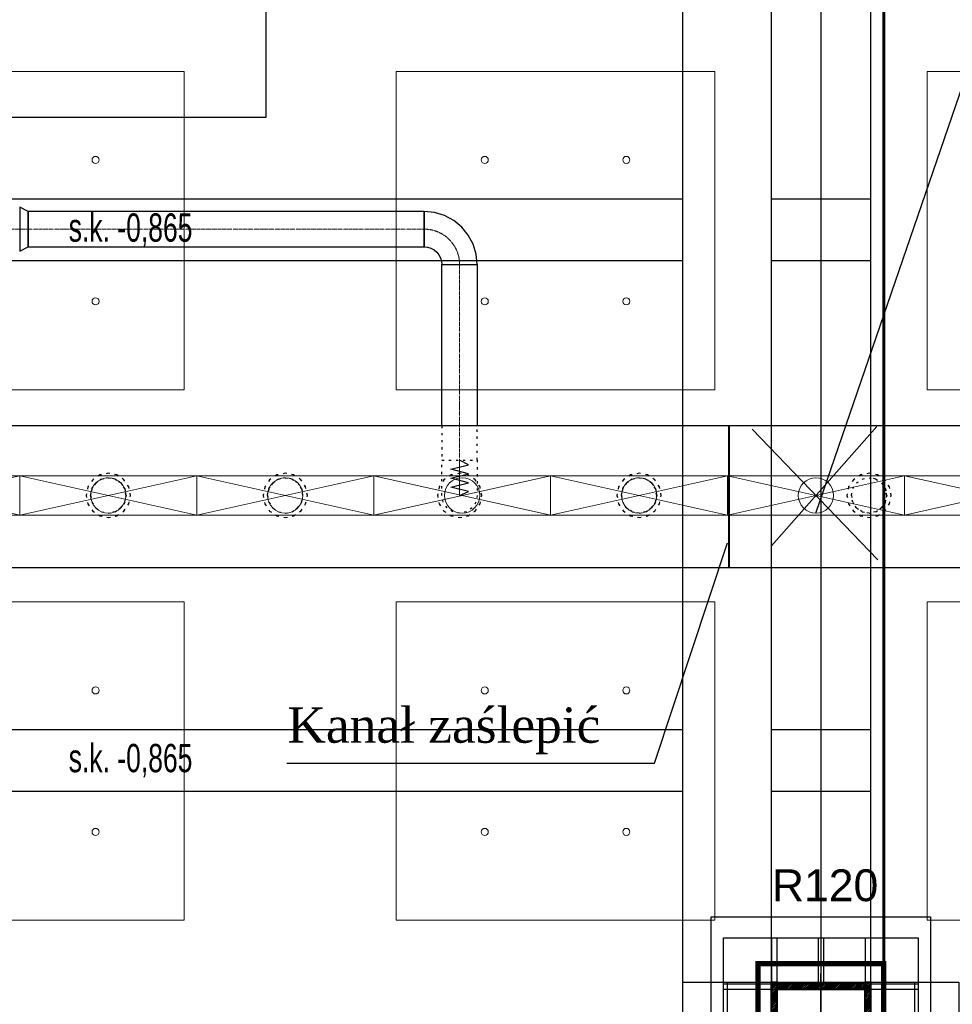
# Model space of a CAD drawing. Header units: centimetres. Extents: x -228435 to 46820, y -89367 to 152985.
# Tile 219 of 256: x -27069 to -21797, y 53125 to 58693. Entities that reach past the tile are written whole.
import ezdxf

# ---------------------------------------------------------------- set-up
doc = ezdxf.new("R2010")
doc.units = ezdxf.units.CM
doc.header["$LTSCALE"] = 50
doc.header["$PDMODE"] = 35
doc.header["$PDSIZE"] = 0.1
for name, pattern in [('CADVENT_CENTERLINE', [9.9, 7.4, -1, 0.5, -1]), ('CADVENT_HIDDEN', [0.8, 0.25, -0.55]), ('Kondygnacja  -0_5$0$HIDDEN', [9.525, 6.35, -3.175]), ('Kondygnacja  -0_5$0$HIDDEN2', [4.7625, 3.175, -1.5875]), ('Osie rzutów$0$DASHDOT2', [12.7, 6.35, -3.175, 0, -3.175])]:
    doc.linetypes.add(name, pattern=pattern)
doc.layers.get('0').update_dxf_attribs({"color": 8})
doc.layers.get('DEFPOINTS').update_dxf_attribs({"color": 8})
for name, color, linetype in [('01-103-Went PP_poziom-0_5$0$L_Nawiew', 250, 'Continuous'), ('bgde-nawiewEXP', 250, 'Continuous'), ('bgde-nawiewHIDDEN', 250, 'Continuous'), ('IS_zmiany 2024', 3, 'Continuous'), ('Kondygnacja  -0_5$0$ARCH_INFO_ODPORNOŚĆ OGNIOWA', 8, 'Continuous'), ('Kondygnacja  -0_5$0$ARCH_KONSTR_POWYŻEJ RZUTU', 8, 'Kondygnacja  -0_5$0$HIDDEN'), ('Kondygnacja  -0_5$0$ARCH_KONSTR_POWYŻEJ RZUTU_IST', 8, 'Kondygnacja  -0_5$0$HIDDEN2'), ('Kondygnacja  -0_5$0$ARCH_KONSTRUKCJA_NIEWIDOCZNA', 8, 'Continuous'), ('Kondygnacja  -0_5$0$ARCH_OKŁADZINA', 8, 'Continuous'), ('Kondygnacja  -0_5$0$ARCH_SŁUPY', 8, 'Continuous'), ('Osie rzutów$0$ARCH_INFO_OSIE_IST', 8, 'Osie rzutów$0$DASHDOT2'), ('Osie rzutów$0$ARCH_INFO_OSIE_OPISY_IST', 8, 'Continuous')]:
    doc.layers.add(name, color=color, linetype=linetype)
for name, color, linetype, lineweight in [('bgde-nawiewCEN', 7, 'Continuous', 13), ('bgde_nawiewnik', 11, 'Continuous', 5), ('Kondygnacja  -0_5$0$ARCH_INFO_WYMIARY', 8, 'Continuous', 9), ('SU Lampy kwadratowe  -05$0$ARCH_SUFITY_PODWIESZANE', 8, 'Continuous', 9)]:
    doc.layers.add(name, color=color, linetype=linetype, lineweight=lineweight)
doc.styles.add('Kondygnacja  -0_5$0$Arial', font='ARIAL.TTF')
doc.styles.add('Kondygnacja  -0_5$0$BIKTS', font='bikromsw.shx', dxfattribs={"width": 0.8})
doc.styles.add('Kondygnacja  -0_5$0$Romans', font='Romans.shx', dxfattribs={"width": 0.7})
doc.dimstyles.new('Kondygnacja  -0_5$0$Wymiary 1-100', dxfattribs={"dimtxt": 12, "dimasz": 10, "dimexe": 5, "dimexo": 0, "dimgap": 4, "dimtad": 1, "dimrnd": 0.5, "dimzin": 12, "dimdsep": 46, "dimtxsty": 'Kondygnacja  -0_5$0$Romans', "dimblk": 'Kondygnacja  -0_5$0$_Oblique', "dimcen": 10, "dimdle": 10, "dimclrt": 55, "dimazin": 0, "dimtfac": 1, "dimtmove": 1, "dimatfit": 3, "dimfxl": 8, "dimfxlon": 1, "dimtolj": 1, "dimtzin": 0, "dimarcsym": 0})
pattern_1 = [(45, (-1133.3117, -3177.9858), (-0.6735192, 0.6735192), [])]

# ---------------------------------------------------------------- blocks, each defined once
blk = doc.blocks.new('Osie rzutów')
at = {"layer": 'Osie rzutów$0$ARCH_INFO_OSIE_IST', "ltscale": 10}
for p, q in [((9860, 12510), (9860, 4623.26)), ((9860, 9770), (9860, 9830))]:
    blk.add_line(p, q, dxfattribs=at)
blk = doc.blocks.new('SU Lampy kwadratowe  -05$0$moduł sufitu')
at = {"layer": 'SU Lampy kwadratowe  -05$0$ARCH_SUFITY_PODWIESZANE'}
for points in [[(60, -60), (240, -60), (240, -240), (60, -240)], [(360, -60), (540, -60), (540, -240), (360, -240)], [(60, -360), (240, -360), (240, -540), (60, -540)], [(360, -360), (540, -360), (540, -540), (360, -540)]]:
    blk.add_lwpolyline(points, close=True, dxfattribs=at)
for centre in [(110, -110), (190, -110), (410, -110), (490, -110), (110, -190), (190, -190), (410, -190), (490, -190), (110, -410), (190, -410), (410, -410), (490, -410), (110, -490), (190, -490), (410, -490), (490, -490)]:
    blk.add_circle(centre, 2, dxfattribs=at)
blk = doc.blocks.new('SU Lampy kwadratowe  -05')
at = {"layer": 'SU Lampy kwadratowe  -05$0$ARCH_SUFITY_PODWIESZANE'}
for p in [(9260, 10400), (9860, 10400)]:
    blk.add_blockref('SU Lampy kwadratowe  -05$0$moduł sufitu', p, dxfattribs=at)
blk = doc.blocks.new('Kondygnacja  -0_5$0$słup_kwadrat')
at = {"layer": 'Kondygnacja  -0_5$0$ARCH_SŁUPY', "lineweight": 40}
h = blk.add_hatch(dxfattribs=at)
h.set_pattern_fill('ANSI31', color=256, scale=0.3, style=0)
h.set_pattern_definition(pattern_1)
h.paths.add_polyline_path([(36, 34), (39, 34), (39, 84), (36, 84)])
h = blk.add_hatch(dxfattribs=at)
h.set_pattern_fill('ANSI31', color=256, scale=0.3, style=0)
h.set_pattern_definition(pattern_1)
h.paths.add_polyline_path([(89, 34), (92, 34), (92, 84), (89, 84)])
h = blk.add_hatch(dxfattribs=at)
h.set_pattern_fill('ANSI31', color=256, scale=0.3, style=0)
h.set_pattern_definition(pattern_1)
h.paths.add_polyline_path([(89, 80), (89, 83), (39, 83), (39, 80)])
h = blk.add_hatch(dxfattribs=at)
h.set_pattern_fill('ANSI31', color=256, scale=0.3, style=0)
h.set_pattern_definition(pattern_1)
h.paths.add_polyline_path([(89, 57.5), (89, 60.5), (39, 60.5), (39, 57.5)])
h = blk.add_hatch(dxfattribs=at)
h.set_pattern_fill('ANSI31', color=256, scale=0.3, style=0)
h.set_pattern_definition(pattern_1)
h.paths.add_polyline_path([(89, 35), (89, 38), (39, 38), (39, 35)])
at = {"layer": 'Kondygnacja  -0_5$0$ARCH_KONSTRUKCJA_NIEWIDOCZNA'}
blk.add_lwpolyline([(119, 109), (119, 9), (9, 9), (9, 109)], close=True, dxfattribs=at)
for points in [[(36, 109), (36, 84)], [(39, 109), (39, 84)], [(62.5, 109), (62.5, 83)], [(65.5, 109), (65.5, 83)], [(89, 109), (89, 84)], [(92, 109), (92, 84)], [(9, 83), (36, 83)], [(9, 80), (36, 80)], [(92, 83), (119, 83)], [(92, 80), (119, 80)], [(9, 60.5), (36, 60.5)], [(9, 57.5), (36, 57.5)], [(92, 60.5), (119, 60.5)], [(92, 57.5), (119, 57.5)], [(9, 38), (36, 38)], [(9, 35), (36, 35)], [(36, 34), (36, 9)], [(39, 34), (39, 9)], [(62.5, 35), (62.5, 9)], [(65.49, 35), (65.49, 9)], [(89, 34), (89, 9)], [(92, 38), (119, 38)], [(92, 35), (119, 35)], [(92, 34), (92, 9)]]:
    blk.add_lwpolyline(points, dxfattribs=at)
at = {"layer": 'Kondygnacja  -0_5$0$ARCH_OKŁADZINA'}
blk.add_lwpolyline([(2, 121), (126, 121), (126, -3), (2, -3)], close=True, dxfattribs=at)
at = {"layer": 'Kondygnacja  -0_5$0$ARCH_SŁUPY', "lineweight": 40}
for p, q in [((39, 60.5), (89, 60.5)), ((89, 57.5), (39, 57.5))]:
    blk.add_line(p, q, dxfattribs=at)
at = {"layer": 'Kondygnacja  -0_5$0$ARCH_SŁUPY', "lineweight": 50, "const_width": 3}
blk.add_lwpolyline([(28.5, 94.5), (99.5, 94.5), (99.5, 23.5), (28.5, 23.5)], close=True, dxfattribs=at)
at = {"layer": 'Kondygnacja  -0_5$0$ARCH_SŁUPY', "lineweight": 40}
for points in [[(36, 84), (39, 84), (39, 34), (36, 34)], [(89, 84), (92, 84), (92, 34), (89, 34)]]:
    blk.add_lwpolyline(points, close=True, dxfattribs=at)
for points in [[(89, 83), (39, 83)], [(39, 80), (89, 80)], [(89, 38), (39, 38)], [(39, 35), (89, 35)]]:
    blk.add_lwpolyline(points, dxfattribs=at)
blk = doc.blocks.new('Kondygnacja  -0_5$0$konstrukcja istniejąca -0.5')
at = {"layer": 'Kondygnacja  -0_5$0$ARCH_KONSTR_POWYŻEJ RZUTU_IST', "ltscale": 10}
for points in [[(9782, 9825), (9782, 10975)], [(9832, 9825), (9832, 10975)], [(9888, 10975), (9888, 9825)], [(8738, 10267.89), (9782, 10267.89)], [(9832, 10267.89), (9888, 10267.89)], [(9782, 10232.89), (8738, 10232.89)], [(9888, 10232.89), (9832, 10232.89)], [(8738, 9967.89), (9782, 9967.89)], [(9832, 9967.89), (9888, 9967.89)], [(9782, 9932.89), (8738, 9932.89)], [(9888, 9932.89), (9832, 9932.89)], [(9938, 9775), (9782, 9775), (9782, 9825), (9938, 9825), (9938, 9775)]]:
    blk.add_lwpolyline(points, dxfattribs=at)
at = {"layer": 'Kondygnacja  -0_5$0$ARCH_KONSTR_POWYŻEJ RZUTU_IST', "ltscale": 10, "elevation": 0}
for points in [[(9807, 9825), (9807, 9775)], [(9913, 9825), (9913, 9775)]]:
    blk.add_lwpolyline(points, dxfattribs=at)
at = {"layer": 'Kondygnacja  -0_5$0$ARCH_KONSTR_POWYŻEJ RZUTU_IST', "style": 'Kondygnacja  -0_5$0$BIKTS', "width": 0.7}
for p in [(9434.84, 10243.75), (9434.83, 9943.75)]:
    blk.add_text('s.k. -0,865', height=16, dxfattribs=at).set_placement(p)
blk = doc.blocks.new('Kondygnacja  -0_5$0$_Oblique')
at = {"color": 0, "linetype": 'ByBlock', "lineweight": -2}
blk.add_line((-0.5, -0.5), (0.5, 0.5), dxfattribs=at)
blk = doc.blocks.new('*D179')
at = {"layer": 'DEFPOINTS', "color": 0}
for p in [(-24020, 81900), (-25165.6, 12687.8), (-24020, 12492.9)]:
    blk.add_point(p, dxfattribs=at)
at = {"layer": 'Kondygnacja  -0_5$0$ARCH_INFO_WYMIARY', "color": 0, "lineweight": -2}
for p, q in [((-25175.6, 12492.9), (-24010, 12492.9)), ((-25165.6, 12500.9), (-25165.6, 12487.9)), ((-24020, 12500.9), (-24020, 12487.9))]:
    blk.add_line(p, q, dxfattribs=at)
at = {"layer": 'Kondygnacja  -0_5$0$ARCH_INFO_WYMIARY', "color": 0, "lineweight": -2, "xscale": 10, "yscale": 10, "zscale": 10, "rotation": 180}
blk.add_blockref('Kondygnacja  -0_5$0$_Oblique', (-25165.6, 12492.9), dxfattribs=at)
at = {"layer": 'Kondygnacja  -0_5$0$ARCH_INFO_WYMIARY', "color": 0, "lineweight": -2, "xscale": 10, "yscale": 10, "zscale": 10}
blk.add_blockref('Kondygnacja  -0_5$0$_Oblique', (-24020, 12492.9), dxfattribs=at)
at = {"layer": 'Kondygnacja  -0_5$0$ARCH_INFO_WYMIARY', "color": 55, "insert": (-24592.8, 12502.9), "char_height": 12, "attachment_point": 5, "style": 'Kondygnacja  -0_5$0$Romans'}
blk.add_mtext('\\A1;1145.5', dxfattribs=at)
blk = doc.blocks.new('*D212')
at = {"layer": 'DEFPOINTS', "color": 0}
for p in [(-30586.3, 81900), (-30681.1, 12489.5), (9064, 12489.5)]:
    blk.add_point(p, dxfattribs=at)
at = {"layer": 'Kondygnacja  -0_5$0$ARCH_INFO_WYMIARY', "color": 0, "lineweight": -2}
for p, q in [((-30681.1, 81910), (-30681.1, 12479.5)), ((-30673.1, 81900), (-30686.1, 81900)), ((-30673.1, 12489.5), (-30686.1, 12489.5))]:
    blk.add_line(p, q, dxfattribs=at)
at = {"layer": 'Kondygnacja  -0_5$0$ARCH_INFO_WYMIARY', "color": 0, "lineweight": -2, "xscale": 10, "yscale": 10, "zscale": 10}
for p, rotation in [((-30681.1, 81900), 90), ((-30681.1, 12489.5), 270)]:
    blk.add_blockref('Kondygnacja  -0_5$0$_Oblique', p, dxfattribs=dict(at, rotation=rotation))
at = {"layer": 'Kondygnacja  -0_5$0$ARCH_INFO_WYMIARY', "color": 55, "insert": (-30691.1, 47194.8), "char_height": 12, "attachment_point": 5, "rotation": 90, "style": 'Kondygnacja  -0_5$0$Romans'}
blk.add_mtext('\\A1;69410.5', dxfattribs=at)
blk = doc.blocks.new('*D218')
at = {"layer": 'DEFPOINTS', "color": 0}
for p in [(-29180, 78695), (-24020, 12369.5), (-24020, 12070.3)]:
    blk.add_point(p, dxfattribs=at)
at = {"layer": 'Kondygnacja  -0_5$0$ARCH_INFO_WYMIARY', "color": 0, "lineweight": -2}
for p, q in [((-29190, 12070.3), (-24010, 12070.3)), ((-29180, 12078.3), (-29180, 12065.3)), ((-24020, 12078.3), (-24020, 12065.3))]:
    blk.add_line(p, q, dxfattribs=at)
at = {"layer": 'Kondygnacja  -0_5$0$ARCH_INFO_WYMIARY', "color": 0, "lineweight": -2, "xscale": 10, "yscale": 10, "zscale": 10, "rotation": 180}
blk.add_blockref('Kondygnacja  -0_5$0$_Oblique', (-29180, 12070.3), dxfattribs=at)
at = {"layer": 'Kondygnacja  -0_5$0$ARCH_INFO_WYMIARY', "color": 0, "lineweight": -2, "xscale": 10, "yscale": 10, "zscale": 10}
blk.add_blockref('Kondygnacja  -0_5$0$_Oblique', (-24020, 12070.3), dxfattribs=at)
at = {"layer": 'Kondygnacja  -0_5$0$ARCH_INFO_WYMIARY', "color": 55, "insert": (-26600, 12080.3), "char_height": 12, "attachment_point": 5, "style": 'Kondygnacja  -0_5$0$Romans'}
blk.add_mtext('\\A1;5160', dxfattribs=at)
blk = doc.blocks.new('A$C066D7839')
at = {"layer": 'bgde_nawiewnik'}
for p, q in [((-50, -11.15), (-50, 11.15)), ((-50, 11.15), (50, 11.15)), ((-50, -11.15), (50, 11.15)), ((50, -11.15), (-50, 11.15)), ((50, 11.15), (50, -11.15)), ((50, -11.15), (-50, -11.15))]:
    blk.add_line(p, q, dxfattribs=at)
blk.add_circle((0, 0), 10, dxfattribs=at)

msp = doc.modelspace()

# ---------------------------------------------------------------- linework, layer by layer
at = {"layer": 'bgde-nawiewCEN', "linetype": 'CADVENT_CENTERLINE', "ltscale": 0.06}
for p, q in [((-27123.622, 57508.36), (-27020.622, 57508.36)), ((-27020.622, 57508.36), (-24782.392, 57508.36)), ((-24582.392, 57308.36), (-24582.392, 56202.697)), ((-24582.392, 56202.697), (-24582.392, 56184.001)), ((-24582.392, 56184.001), (-24582.392, 56132.89)), ((-24582.392, 56132.89), (-24582.392, 56105.097)), ((-24582.392, 56105.097), (-24582.392, 56081.572)), ((-24582.392, 56081.572), (-24582.392, 56061.957)), ((-24582.392, 56061.957), (-24582.392, 56045.897)), ((-24582.392, 56045.897), (-24582.392, 56033.038)), ((-24582.392, 56033.038), (-24582.392, 56023.023)), ((-24582.392, 56023.023), (-24582.392, 56015.497)), ((-24582.392, 56015.497), (-24582.392, 56010.105)), ((-24582.392, 56010.105), (-24582.392, 56006.49)), ((-24582.392, 56006.49), (-24582.392, 56004.297)), ((-24582.392, 56004.297), (-24582.392, 56003.172)), ((-24582.392, 56003.172), (-24582.392, 56002.697))]:
    msp.add_line(p, q, dxfattribs=at)
at = {"layer": 'bgde-nawiewCEN', "linetype": 'CADVENT_CENTERLINE', "ltscale": 0.06, "extrusion": (0, 0, -1)}
msp.add_arc((24782.392, 57308.36), 200, 90, 180, dxfattribs=at)
at = {"layer": 'bgde-nawiewEXP', "linetype": 'Continuous'}
for points in [[(-27068.779, 57383.36), (-27020.622, 57408.36), (-27020.622, 57608.36), (-27068.779, 57633.36), (-27068.779, 57392.875)], [(-27020.621, 57408.36), (-24782.392, 57408.36), (-24782.392, 57608.36), (-27020.621, 57608.36), (-27020.621, 57415.972)], [(-24782.392, 57408.36), (-24762.883, 57406.439), (-24744.124, 57400.748), (-24726.835, 57391.507), (-24711.682, 57379.071), (-24699.245, 57363.917), (-24690.004, 57346.629), (-24684.314, 57327.869), (-24682.392, 57308.36), (-24482.392, 57308.36), (-24488.157, 57366.887), (-24505.228, 57423.165), (-24532.951, 57475.031), (-24570.26, 57520.492), (-24615.721, 57557.801), (-24667.587, 57585.524), (-24723.865, 57602.596), (-24782.392, 57608.36), (-24782.392, 57415.972)], [(-51077.187, 55595.52), (-9318.667, 55595.52), (-9318.667, 56395.52), (-51077.187, 56395.52), (-51077.187, 55995.517)]]:
    msp.add_lwpolyline(points, close=True, dxfattribs=at)
msp.add_lwpolyline([(-24682.392, 56395.52), (-24682.392, 57308.36), (-24482.392, 57308.36), (-24482.392, 56395.52)], dxfattribs=at)
at = {"layer": 'bgde-nawiewHIDDEN', "linetype": 'CADVENT_HIDDEN'}
for points in [[(-24682.392, 56395.52), (-24682.392, 56202.698), (-24482.392, 56202.698), (-24482.392, 56395.52)], [(-26667.838, 56002.697), (-26660.226, 56040.966), (-26638.549, 56073.408), (-26606.106, 56095.085), (-26567.838, 56102.697), (-26529.57, 56095.085)], [(-26529.57, 56095.085), (-26567.838, 56102.697)], [(-26529.57, 56095.085), (-26497.127, 56073.408)], [(-26497.127, 56073.408), (-26529.57, 56095.085)], [(-26497.127, 56073.408), (-26475.45, 56040.966), (-26467.838, 56002.697), (-26475.45, 55964.429), (-26497.127, 55931.987), (-26529.57, 55910.31)], [(-25667.838, 56002.697), (-25660.226, 56040.966), (-25638.549, 56073.408), (-25606.106, 56095.085), (-25567.838, 56102.697), (-25529.57, 56095.085), (-25497.127, 56073.408)], [(-25497.127, 56073.408), (-25529.57, 56095.085)], [(-25497.127, 56073.408), (-25475.45, 56040.966)], [(-25475.45, 56040.966), (-25497.127, 56073.408)], [(-23667.838, 56002.697), (-23660.226, 56040.966), (-23638.549, 56073.408)], [(-23638.549, 56073.408), (-23660.226, 56040.966)], [(-23606.106, 56095.085), (-23567.838, 56102.697), (-23529.57, 56095.085), (-23497.127, 56073.408), (-23475.45, 56040.966), (-23467.838, 56002.697), (-23475.45, 55964.429), (-23497.127, 55931.987), (-23529.57, 55910.31), (-23567.838, 55902.697), (-23606.106, 55910.31), (-23638.549, 55931.987)], [(-23638.549, 56073.408), (-23606.106, 56095.085)], [(-23606.106, 56095.085), (-23638.549, 56073.408)], [(-22367.838, 56002.697), (-22360.226, 56040.966), (-22338.549, 56073.408), (-22306.106, 56095.085), (-22267.838, 56102.697), (-22229.57, 56095.085)], [(-22229.57, 56095.085), (-22267.838, 56102.697)], [(-22229.57, 56095.085), (-22197.127, 56073.408), (-22175.45, 56040.966)], [(-22175.45, 56040.966), (-22197.127, 56073.408)], [(-25475.45, 55964.429), (-25467.838, 56002.697), (-25475.45, 56040.966)], [(-25475.45, 56040.966), (-25467.838, 56002.697)], [(-22175.45, 55964.429), (-22167.838, 56002.697), (-22175.45, 56040.966)], [(-22175.45, 56040.966), (-22167.838, 56002.697)], [(-26667.838, 56002.697), (-26660.226, 55964.429), (-26638.549, 55931.987), (-26606.106, 55910.31), (-26567.838, 55902.697), (-26529.57, 55910.31)], [(-25667.838, 56002.697), (-25660.226, 55964.429), (-25638.549, 55931.987), (-25606.106, 55910.31), (-25567.838, 55902.697), (-25529.57, 55910.31), (-25497.127, 55931.987)], [(-25497.127, 55931.987), (-25475.45, 55964.429)], [(-25475.45, 55964.429), (-25497.127, 55931.987)], [(-23667.838, 56002.697), (-23660.226, 55964.429), (-23638.549, 55931.987)], [(-23638.549, 55931.987), (-23660.226, 55964.429)], [(-22367.838, 56002.697), (-22360.226, 55964.429), (-22338.549, 55931.987), (-22306.106, 55910.31), (-22267.838, 55902.697), (-22229.57, 55910.31)], [(-22229.57, 55910.31), (-22197.127, 55931.987), (-22175.45, 55964.429)], [(-22175.45, 55964.429), (-22197.127, 55931.987)], [(-26529.57, 55910.31), (-26567.838, 55902.697)], [(-26529.57, 55910.31), (-26497.127, 55931.987)], [(-25497.127, 55931.987), (-25529.57, 55910.31)], [(-23638.549, 55931.987), (-23606.106, 55910.31)], [(-22229.57, 55910.31), (-22267.838, 55902.697)]]:
    msp.add_lwpolyline(points, dxfattribs=at)
for points in [[(-24682.392, 56002.697), (-24682.392, 56202.697), (-24482.392, 56202.697), (-24482.392, 56002.697), (-24490.004, 55964.429), (-24511.682, 55931.987), (-24544.124, 55910.31), (-24582.392, 55902.697), (-24620.661, 55910.31), (-24653.103, 55931.987), (-24674.78, 55964.429)], [(-26692.838, 56002.697), (-26683.323, 55954.862), (-26656.226, 55914.309), (-26615.674, 55887.213), (-26567.838, 55877.697), (-26520.003, 55887.213), (-26479.45, 55914.309), (-26452.353, 55954.862), (-26442.838, 56002.697), (-26452.353, 56050.533), (-26479.45, 56091.086), (-26520.003, 56118.182), (-26567.838, 56127.697), (-26615.674, 56118.182), (-26656.226, 56091.086), (-26683.323, 56050.533)], [(-26692.838, 56002.697), (-26683.323, 55954.862), (-26656.226, 55914.309), (-26615.674, 55887.213), (-26567.838, 55877.697), (-26520.003, 55887.213), (-26479.45, 55914.309), (-26452.353, 55954.862), (-26442.838, 56002.697), (-26452.353, 56050.533), (-26479.45, 56091.086), (-26520.003, 56118.182), (-26567.838, 56127.697), (-26615.674, 56118.182), (-26656.226, 56091.086), (-26683.323, 56050.533)], [(-25692.838, 56002.697), (-25683.323, 55954.862), (-25656.226, 55914.309), (-25615.674, 55887.213), (-25567.838, 55877.697), (-25520.003, 55887.213), (-25479.45, 55914.309), (-25452.353, 55954.862), (-25442.838, 56002.697), (-25452.353, 56050.533), (-25479.45, 56091.086), (-25520.003, 56118.182), (-25567.838, 56127.697), (-25615.674, 56118.182), (-25656.226, 56091.086), (-25683.323, 56050.533)], [(-25692.838, 56002.697), (-25683.323, 55954.862), (-25656.226, 55914.309), (-25615.674, 55887.213), (-25567.838, 55877.697), (-25520.003, 55887.213), (-25479.45, 55914.309), (-25452.353, 55954.862), (-25442.838, 56002.697), (-25452.353, 56050.533), (-25479.45, 56091.086), (-25520.003, 56118.182), (-25567.838, 56127.697), (-25615.674, 56118.182), (-25656.226, 56091.086), (-25683.323, 56050.533)], [(-24707.392, 56002.697), (-24697.877, 55954.862), (-24670.781, 55914.309), (-24630.228, 55887.213), (-24582.392, 55877.697), (-24534.557, 55887.213), (-24494.004, 55914.309), (-24466.907, 55954.862), (-24457.392, 56002.697), (-24466.907, 56050.533), (-24494.004, 56091.086), (-24534.557, 56118.182), (-24582.392, 56127.697), (-24630.228, 56118.182), (-24670.781, 56091.086), (-24697.877, 56050.533)], [(-24707.392, 56002.697), (-24697.877, 55954.862), (-24670.781, 55914.309), (-24630.228, 55887.213), (-24582.392, 55877.697), (-24534.557, 55887.213), (-24494.004, 55914.309), (-24466.907, 55954.862), (-24457.392, 56002.697), (-24466.907, 56050.533), (-24494.004, 56091.086), (-24534.557, 56118.182), (-24582.392, 56127.697), (-24630.228, 56118.182), (-24670.781, 56091.086), (-24697.877, 56050.533)], [(-23692.838, 56002.697), (-23683.323, 55954.862), (-23656.226, 55914.309), (-23615.674, 55887.213), (-23567.838, 55877.697), (-23520.003, 55887.213), (-23479.45, 55914.309), (-23452.353, 55954.862), (-23442.838, 56002.697), (-23452.353, 56050.533), (-23479.45, 56091.086), (-23520.003, 56118.182), (-23567.838, 56127.697), (-23615.674, 56118.182), (-23656.226, 56091.086), (-23683.323, 56050.533)], [(-23692.838, 56002.697), (-23683.323, 55954.862), (-23656.226, 55914.309), (-23615.674, 55887.213), (-23567.838, 55877.697), (-23520.003, 55887.213), (-23479.45, 55914.309), (-23452.353, 55954.862), (-23442.838, 56002.697), (-23452.353, 56050.533), (-23479.45, 56091.086), (-23520.003, 56118.182), (-23567.838, 56127.697), (-23615.674, 56118.182), (-23656.226, 56091.086), (-23683.323, 56050.533)], [(-22392.838, 56002.697), (-22383.323, 55954.862), (-22356.226, 55914.309), (-22315.674, 55887.213), (-22267.838, 55877.697), (-22220.003, 55887.213), (-22179.45, 55914.309), (-22152.353, 55954.862), (-22142.838, 56002.697), (-22152.353, 56050.533), (-22179.45, 56091.086), (-22220.003, 56118.182), (-22267.838, 56127.697), (-22315.674, 56118.182), (-22356.226, 56091.086), (-22383.323, 56050.533)], [(-22392.838, 56002.697), (-22383.323, 55954.862), (-22356.226, 55914.309), (-22315.674, 55887.213), (-22267.838, 55877.697), (-22220.003, 55887.213), (-22179.45, 55914.309), (-22152.353, 55954.862), (-22142.838, 56002.697), (-22152.353, 56050.533), (-22179.45, 56091.086), (-22220.003, 56118.182), (-22267.838, 56127.697), (-22315.674, 56118.182), (-22356.226, 56091.086), (-22383.323, 56050.533)], [(-26667.838, 56002.697), (-26660.226, 55964.429), (-26638.549, 55931.987), (-26606.106, 55910.31), (-26567.838, 55902.697), (-26529.57, 55910.31), (-26497.127, 55931.987), (-26475.45, 55964.429), (-26467.838, 56002.697), (-26475.45, 56040.966), (-26497.127, 56073.408), (-26529.57, 56095.085), (-26567.838, 56102.697), (-26606.106, 56095.085), (-26638.549, 56073.408), (-26660.226, 56040.966)], [(-25667.838, 56002.697), (-25660.226, 55964.429), (-25638.549, 55931.987), (-25606.106, 55910.31), (-25567.838, 55902.697), (-25529.57, 55910.31), (-25497.127, 55931.987), (-25475.45, 55964.429), (-25467.838, 56002.697), (-25475.45, 56040.966), (-25497.127, 56073.408), (-25529.57, 56095.085), (-25567.838, 56102.697), (-25606.106, 56095.085), (-25638.549, 56073.408), (-25660.226, 56040.966)], [(-23667.838, 56002.697), (-23660.226, 55964.429), (-23638.549, 55931.987), (-23606.106, 55910.31), (-23567.838, 55902.697), (-23529.57, 55910.31), (-23497.127, 55931.987), (-23475.45, 55964.429), (-23467.838, 56002.697), (-23475.45, 56040.966), (-23497.127, 56073.408), (-23529.57, 56095.085), (-23567.838, 56102.697), (-23606.106, 56095.085), (-23638.549, 56073.408), (-23660.226, 56040.966)], [(-22367.838, 56002.697), (-22360.226, 56040.966), (-22338.549, 56073.408), (-22306.106, 56095.085), (-22267.838, 56102.697), (-22229.57, 56095.085), (-22197.127, 56073.408), (-22175.45, 56040.966), (-22167.838, 56002.697), (-22175.45, 55964.429), (-22197.127, 55931.987), (-22229.57, 55910.31), (-22267.838, 55902.697), (-22306.106, 55910.31), (-22338.549, 55931.987), (-22360.226, 55964.429)]]:
    msp.add_lwpolyline(points, close=True, dxfattribs=at)
at = {"layer": 'bgde-nawiewHIDDEN'}
for points in [[(-24582.392, 56002.697), (-24532.392, 56023.995), (-24632.392, 56049.357), (-24532.392, 56074.577), (-24632.392, 56099.862), (-24532.392, 56125.397), (-24632.392, 56150.756), (-24532.392, 56176.215), (-24582.392, 56202.697)], [(-26567.838, 56002.697), (-26567.838, 56002.697)], [(-25567.838, 56002.697), (-25567.838, 56002.697)], [(-23567.838, 56002.697), (-23567.838, 56002.697)], [(-22267.838, 56002.697), (-22267.838, 56002.697)]]:
    msp.add_lwpolyline(points, dxfattribs=at)
at = {"layer": 'IS_zmiany 2024', "color": 2}
for p, q in [((-22567.836, 55902.697, 742.119), (-21270.572, 59688.176)), ((-23479.825, 54489.439, -742.119), (-23067.123, 55734.932, -742.119)), ((-25559.558, 54489.439, -742.119), (-23479.825, 54489.439, -742.119))]:
    msp.add_line(p, q, dxfattribs=at)
at = {"layer": 'IS_zmiany 2024', "color": 6, "lineweight": 40}
msp.add_line((-23060, 56395.52), (-23060, 55595.52), dxfattribs=at)
at = {"layer": 'IS_zmiany 2024', "color": 1}
for p, q in [((-22218.278, 55638.545, 742.119), (-22928.278, 56378.189, 742.119)), ((-22818.278, 55718.545, 742.119), (-22224.661, 56392.065, 742.119))]:
    msp.add_line(p, q, dxfattribs=at)
at = {"layer": 'IS_zmiany 2024', "color": 40, "lineweight": 60}
msp.add_lwpolyline([(-47160, 65000), (-22185, 65000), (-22185, 52985), (-47160, 52985)], close=True, dxfattribs=at)
at = {"layer": 'IS_zmiany 2024', "color": 2}
msp.add_lwpolyline([(-31674.95, 58142.08), (-25674.95, 58142.08), (-25674.95, 60342.08), (-31674.95, 60342.08)], close=True, dxfattribs=at)

# ---------------------------------------------------------------- block references
at = {"layer": '01-103-Went PP_poziom-0_5$0$L_Nawiew', "xscale": 10, "yscale": 10, "zscale": 10}
for p in [(-27567.836, 56002.697, 742.119), (-26567.836, 56002.697, 742.119), (-25567.836, 56002.697, 742.119), (-24567.836, 56002.697, 742.119), (-23567.836, 56002.697, 742.119), (-22567.836, 56002.697, 742.119), (-21567.836, 56002.697, 742.119)]:
    msp.add_blockref('A$C066D7839', p, dxfattribs=at)
at = {"layer": 'Kondygnacja  -0_5$0$ARCH_KONSTR_POWYŻEJ RZUTU', "xscale": 10, "yscale": 10, "zscale": 10}
msp.add_blockref('Kondygnacja  -0_5$0$konstrukcja istniejąca -0.5', (-121140, -45000), dxfattribs=at)
at = {"layer": 'Kondygnacja  -0_5$0$ARCH_SŁUPY', "xscale": 10, "yscale": 10, "zscale": 10}
msp.add_blockref('Kondygnacja  -0_5$0$słup_kwadrat', (-23180, 52410), dxfattribs=at)
at = {"layer": 'Osie rzutów$0$ARCH_INFO_OSIE_OPISY_IST', "xscale": 10, "yscale": 10, "zscale": 10}
msp.add_blockref('Osie rzutów', (-121140, -45000), dxfattribs=at)
at = {"layer": 'SU Lampy kwadratowe  -05$0$ARCH_SUFITY_PODWIESZANE', "xscale": 10, "yscale": 10, "zscale": 10}
msp.add_blockref('SU Lampy kwadratowe  -05', (-121140, -45000), dxfattribs=at)

# ---------------------------------------------------------------- texts
at = {"layer": 'IS_zmiany 2024', "color": 2, "insert": (-25556.129, 54804.087, 6937.881), "char_height": 200, "width": 6261.14258, "attachment_point": 1}
msp.add_mtext('\\fTimes New Roman|b0|i0|c238|p18;\\A1;Kanał zaślepić', dxfattribs=at)
at = {"layer": 'Kondygnacja  -0_5$0$ARCH_INFO_ODPORNOŚĆ OGNIOWA', "insert": (-22516.217, 53946.874), "char_height": 180, "width": 533.32525, "attachment_point": 5, "style": 'Kondygnacja  -0_5$0$Arial'}
msp.add_mtext('\\PR120', dxfattribs=at)

# ---------------------------------------------------------------- dimensions: what is measured, and where the dimension line sits
at = {"layer": 'Kondygnacja  -0_5$0$ARCH_INFO_WYMIARY'}
dim = msp.add_linear_dim(base=(-30681.114, 12489.5), p1=(-30586.301, 81900), p2=(9064, 12489.5), angle=90, dimstyle='Kondygnacja  -0_5$0$Wymiary 1-100', dxfattribs=at)
dim.commit()
dim.dimension.update_dxf_attribs({"geometry": '*D212', "text_midpoint": (-30691.114, 47194.75)})
for base, p1, p2, picture, middle in [((-24020, 12492.917), (-25165.562, 12687.772), (-24020, 81900), '*D179', (-24592.781, 12502.917)), ((-24020, 12070.305), (-29180, 78695), (-24020, 12369.5), '*D218', (-26600, 12080.305))]:
    dim = msp.add_linear_dim(base=base, p1=p1, p2=p2, dimstyle='Kondygnacja  -0_5$0$Wymiary 1-100', dxfattribs=at)
    dim.commit()
    dim.dimension.update_dxf_attribs({"geometry": picture, "text_midpoint": middle})

doc.saveas('drawing.dxf')
